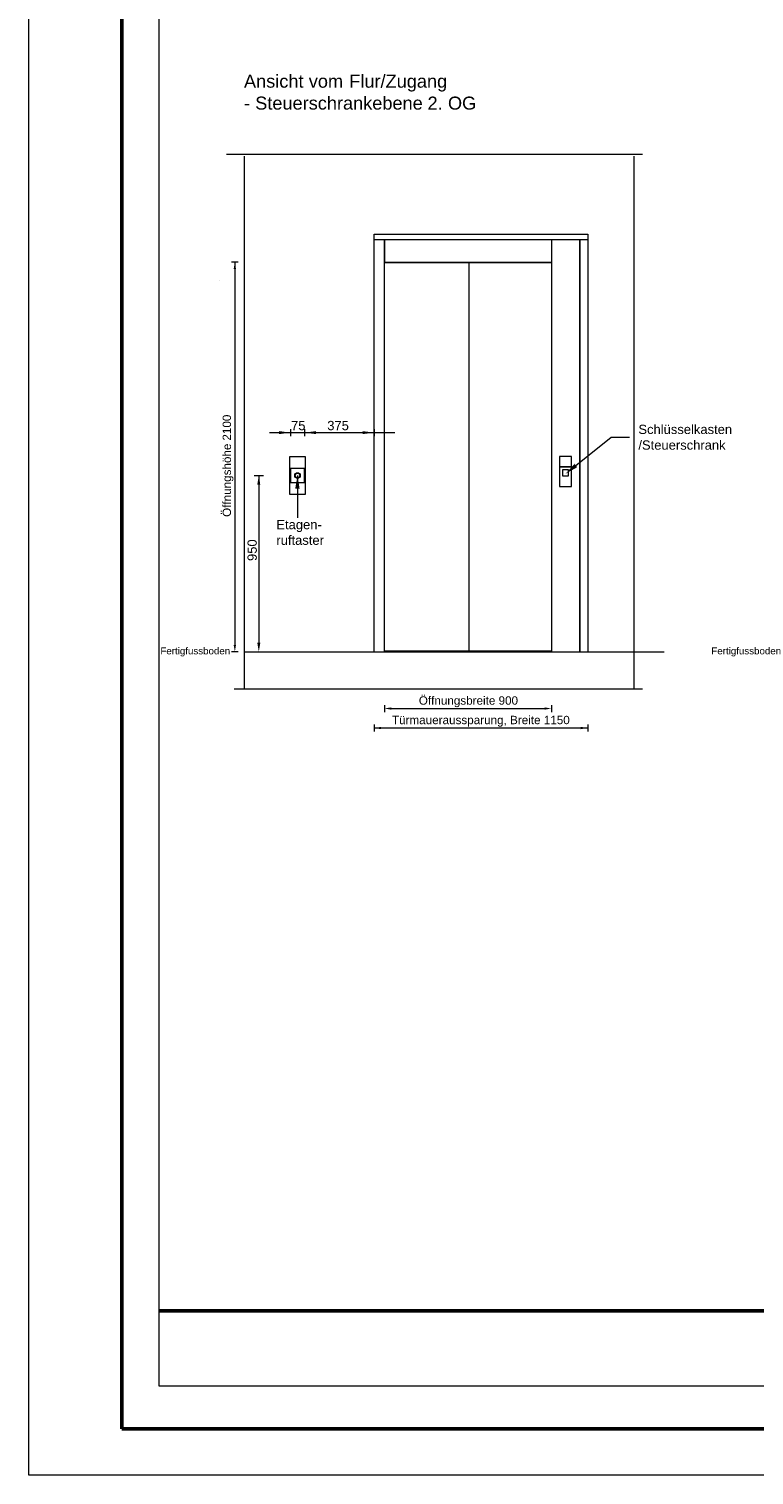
# Model space of a CAD drawing. Extents: x 294 to 994, y 7 to 427.
# Tile 1 of 33: x 294 to 372, y 7 to 163. Entities that reach past the tile are written whole.
import ezdxf
from ezdxf.lldxf.tags import DXFTag

# ---------------------------------------------------------------- set-up
doc = ezdxf.new("R2010")
doc.units = 0
doc.layers.get('0').update_dxf_attribs({"lineweight": 5})
doc.layers.add('4', color=9, linetype='STRICHPUNKT2', lineweight=5, true_color=0x808080)
doc.layers.add('7', color=9, linetype='STRICHPUNKT2', lineweight=5, true_color=0x808080)
doc.layers.add('9', color=7, linetype='Continuous', lineweight=5)
doc.layers.add('iwb_Rahmen', color=7, linetype='Continuous', lineweight=50)
doc.layers.add('_3d_View_', color=7, linetype='Continuous')
doc.layers.add('X_Geometrie', color=3, linetype='Continuous', lineweight=50, true_color=0x00ff00, plot=False)
doc.styles.get("Standard").update_dxf_attribs({"font": 'arial.ttf'})
tags = doc.linetypes.add('STRICHPUNKT2', pattern=[12.7, 6.35, -3.175, 0, -3.175]).pattern_tags.tags
tags[10:11] = [DXFTag(74, 4), DXFTag(75, 0), DXFTag(340, '0'), DXFTag(46, 0.0), DXFTag(50, 0.0), DXFTag(44, 0.0), DXFTag(45, 0.0)]
tags[8:9] = [DXFTag(74, 4), DXFTag(75, 0), DXFTag(340, '0'), DXFTag(46, 0.0), DXFTag(50, 0.0), DXFTag(44, 0.0), DXFTag(45, 0.0)]
tags[6:7] = [DXFTag(74, 4), DXFTag(75, 0), DXFTag(340, '0'), DXFTag(46, 0.0), DXFTag(50, 0.0), DXFTag(44, 0.0), DXFTag(45, 0.0)]
tags[4:5] = [DXFTag(74, 4), DXFTag(75, 0), DXFTag(340, '0'), DXFTag(46, 0.0), DXFTag(50, 0.0), DXFTag(44, 0.0), DXFTag(45, 0.0)]

# ---------------------------------------------------------------- blocks, each defined once
blk = doc.blocks.new('Polygon-A05LE1VDBH', base_point=(308.09, 24.48))
at = {"color": 0, "linetype": 'ByBlock', "lineweight": -2, "ltscale": 0.5}
blk.add_line((435.01, 24.48), (308.09, 24.48), dxfattribs=at)
blk = doc.blocks.new('AutoCAD-Punkt-A05LE1XJBH', base_point=(331.25, 87.66))
at = {"color": 0, "lineweight": -2}
blk.add_line((331.25, 87.66), (331.25, 87.66), dxfattribs=at)
blk = doc.blocks.new('AutoCAD-Punkt-A05LE1XLBH', base_point=(354.25, 87.66))
at = {"color": 0, "lineweight": -2}
blk.add_line((354.25, 87.66), (354.25, 87.66), dxfattribs=at)
blk = doc.blocks.new('AutoCAD-Punkt-A05LE1XRBH', base_point=(332.35, 89.76))
at = {"color": 0, "lineweight": -2}
blk.add_line((332.35, 89.76), (332.35, 89.76), dxfattribs=at)
blk = doc.blocks.new('AutoCAD-Punkt-A05LE1XTBH', base_point=(350.35, 89.76))
at = {"color": 0, "lineweight": -2}
blk.add_line((350.35, 89.76), (350.35, 89.76), dxfattribs=at)
blk = doc.blocks.new('MText-A05LE1YLBH', base_point=(336.06, 89.8))
at = {"color": 0, "linetype": 'ByBlock', "lineweight": -2, "ltscale": 0.13, "char_height": 0.9, "attachment_point": 1}
for s, insert in [('{\\fArial Unicode MS;Öffnungsbreite}', (336.06, 90.7)), ('{\\fArial Unicode MS;900}', (344.65, 90.7))]:
    blk.add_mtext(s, dxfattribs=dict(at, insert=insert))
blk = doc.blocks.new('MText-A05LE1YNBH', base_point=(333.17, 87.7))
at = {"color": 0, "linetype": 'ByBlock', "lineweight": -2, "ltscale": 0.13, "insert": (333.17, 88.6), "char_height": 0.9, "attachment_point": 1}
blk.add_mtext('{\\fArial Unicode MS;Türmaueraussparung, Breite 1150}', dxfattribs=at)
blk = doc.blocks.new('MText-A05LE1YPBH', base_point=(308.23, 95.22))
at = {"color": 0, "linetype": 'ByBlock', "lineweight": -2, "ltscale": 0.13, "insert": (308.23, 95.97), "char_height": 0.75, "attachment_point": 1}
blk.add_mtext('{\\fArial Unicode MS;Fertigfussboden}', dxfattribs=at)
blk = doc.blocks.new('MText-A05LE1YTBH', base_point=(314.93, 110.03))
at = {"color": 0, "linetype": 'ByBlock', "lineweight": -2, "ltscale": 0.13, "char_height": 0.9, "attachment_point": 1, "rotation": 90}
for s, insert in [('{\\fArial Unicode MS;2100}', (314.93, 118.25)), ('{\\fArial Unicode MS;Öffnungshöhe}', (314.93, 110.03))]:
    blk.add_mtext(s, dxfattribs=dict(at, insert=insert))
blk = doc.blocks.new('AutoCAD-Punkt-A05LE1YZBH', base_point=(314.62, 135.49))
at = {"color": 0, "lineweight": -2}
blk.add_line((314.62, 135.49), (314.62, 135.49), dxfattribs=at)
blk = doc.blocks.new('Kreis-A05LE1Z7BH', base_point=(322.76, 114.25))
at = {"color": 0, "linetype": 'ByBlock', "lineweight": -2, "ltscale": 0.13}
blk.add_circle((323, 114.49), 0.24, dxfattribs=at)
blk = doc.blocks.new('Kreis-A05LE1Z9BH', base_point=(322.7, 114.19))
at = {"color": 0, "linetype": 'ByBlock', "lineweight": -2, "ltscale": 0.13}
blk.add_circle((323, 114.49), 0.3, dxfattribs=at)
blk = doc.blocks.new('MText-A05LE1ZBBH', base_point=(317.23, 153.91))
at = {"color": 0, "linetype": 'ByBlock', "lineweight": -2, "ltscale": 0.13, "char_height": 1.4, "attachment_point": 1}
for s, insert in [('{\\fArial Unicode MS;Ansicht}', (317.23, 157.67)), ('{\\fArial Unicode MS;Flur/Zugang}', (328.57, 157.67)), ('{\\fArial Unicode MS;vom}', (324.21, 157.67)), ('{\\fArial Unicode MS;2.}', (337, 155.31)), ('{\\fArial Unicode MS;OG}', (339.2, 155.31))]:
    blk.add_mtext(s, dxfattribs=dict(at, insert=insert))
at = {"color": 7, "linetype": 'ByBlock', "lineweight": -2, "ltscale": 0.13, "true_color": 0xffffff, "char_height": 1.4, "attachment_point": 1}
for s, insert in [('{\\fArial Unicode MS;-}', (317.23, 155.31)), ('{\\fArial Unicode MS;Steuerschrankebene}', (318.44, 155.31))]:
    blk.add_mtext(s, dxfattribs=dict(at, insert=insert))
blk = doc.blocks.new('AutoCAD-Punkt-A05LE1ZDBH', base_point=(316.62, 95.49))
at = {"color": 0, "lineweight": -2}
blk.add_line((316.62, 95.49), (316.62, 95.49), dxfattribs=at)
blk = doc.blocks.new('MText-A05LE20JBH', base_point=(367.57, 95.22))
at = {"color": 0, "linetype": 'ByBlock', "lineweight": -2, "ltscale": 0.13, "insert": (367.57, 95.97), "char_height": 0.75, "attachment_point": 1}
blk.add_mtext('{\\fArial Unicode MS;Fertigfussboden}', dxfattribs=at)
blk = doc.blocks.new('MText-A05LE21BBH', base_point=(359.71, 117.27))
at = {"color": 0, "linetype": 'ByBlock', "lineweight": -2, "ltscale": 0.13, "char_height": 1, "attachment_point": 1}
for s, insert in [('{\\fArial Unicode MS;Schlüsselkasten}', (359.71, 119.96)), ('{\\fArial Unicode MS;/Steuerschrank}', (359.71, 118.27))]:
    blk.add_mtext(s, dxfattribs=dict(at, insert=insert))
blk = doc.blocks.new('Polygon-A05LE21DBH', base_point=(323.75, 118.95))
at = {"color": 0, "linetype": 'ByBlock', "lineweight": -2, "ltscale": 0.13}
blk.add_solid([(323.75, 119.11), (324.99, 119.27), (324.99, 118.95)], dxfattribs=at)
blk = doc.blocks.new('Polygon-A05LE21FBH', base_point=(321.01, 118.95))
at = {"color": 0, "linetype": 'ByBlock', "lineweight": -2, "ltscale": 0.13}
blk.add_solid([(322.25, 119.11), (321.01, 118.95), (321.01, 119.27)], dxfattribs=at)
blk = doc.blocks.new('AutoCAD-Punkt-A05LE21HBH', base_point=(318.33, 95.49))
at = {"color": 0, "lineweight": -2}
blk.add_line((318.33, 95.49), (318.33, 95.49), dxfattribs=at)
blk = doc.blocks.new('AutoCAD-Punkt-A05LE21JBH', base_point=(318.33, 114.49))
at = {"color": 0, "lineweight": -2}
blk.add_line((318.33, 114.49), (318.33, 114.49), dxfattribs=at)
blk = doc.blocks.new('MText-A05LE21LBH', base_point=(317.61, 105.28))
at = {"color": 0, "linetype": 'ByBlock', "lineweight": -2, "ltscale": 0.13, "insert": (317.61, 105.28), "char_height": 1, "attachment_point": 1, "rotation": 90}
blk.add_mtext('{\\fArial Unicode MS;950}', dxfattribs=at)
blk = doc.blocks.new('Polygon-A05LE21NBH', base_point=(330.01, 118.95))
at = {"color": 0, "linetype": 'ByBlock', "lineweight": -2, "ltscale": 0.13}
blk.add_solid([(331.25, 119.11), (330.01, 118.95), (330.01, 119.27)], dxfattribs=at)
blk = doc.blocks.new('MText-A05LE21PBH', base_point=(320.72, 107.02))
at = {"color": 0, "linetype": 'ByBlock', "lineweight": -2, "ltscale": 0.13, "char_height": 1, "attachment_point": 1}
for s, insert in [('{\\fArial Unicode MS;Etagen-}', (320.72, 109.7)), ('{\\fArial Unicode MS;ruftaster}', (320.72, 108.02))]:
    blk.add_mtext(s, dxfattribs=dict(at, insert=insert))
blk = doc.blocks.new('3D-Ansicht-Rahmen-A05LE255BH', base_point=(308.09, 16.37))
at = {"color": 0, "linetype": 'ByBlock', "lineweight": -2, "ltscale": 0.13}
for p, q in [((308.09, 16.37), (308.09, 414.66)), ((481.68, 16.37), (308.09, 16.37))]:
    blk.add_line(p, q, dxfattribs=at)

msp = doc.modelspace()

# ---------------------------------------------------------------- linework, layer by layer
at = {"ltscale": 0.13}
for p, q in [((317.25, 148.89), (317.25, 91.49)), ((359.25, 91.49), (359.25, 148.89)), ((331.25, 140.49), (354.25, 140.49)), ((331.25, 95.49), (331.25, 140.49)), ((354.25, 140.49), (354.25, 95.49)), ((331.65, 139.89), (331.25, 139.89)), ((332.35, 139.89), (331.65, 139.89)), ((332.35, 95.49), (332.35, 139.89)), ((350.34, 139.89), (332.36, 139.89)), ((332.36, 139.89), (332.36, 137.49)), ((354.25, 139.89), (350.35, 139.89)), ((350.35, 139.89), (350.35, 95.49)), ((353.35, 139.89), (353.35, 95.49)), ((353.39, 139.89), (353.39, 95.49)), ((341.5, 137.39), (332.35, 137.39)), ((332.36, 137.49), (350.34, 137.49)), ((341.5, 95.59), (341.5, 137.39)), ((350.35, 137.39), (341.5, 137.39)), ((352.97, 115.57), (356.76, 118.61)), ((356.76, 118.61), (358.76, 118.61)), ((322.17, 112.46), (322.17, 116.52)), ((322.17, 116.52), (323.83, 116.52)), ((323.83, 116.52), (323.83, 112.46)), ((351.2, 116.52), (351.2, 115.42)), ((352.5, 116.52), (351.2, 116.52)), ((351.2, 115.42), (351.2, 113.32)), ((352.5, 115.42), (351.2, 115.42)), ((351.2, 115.42), (352.5, 115.42)), ((352.5, 115.42), (352.5, 116.52)), ((352.5, 113.32), (352.5, 115.42)), ((323, 114.49), (323, 109.93)), ((351.52, 115.11), (351.52, 114.45)), ((352.18, 115.11), (351.52, 115.11)), ((351.52, 114.45), (352.18, 114.45)), ((352.18, 114.45), (352.18, 115.11)), ((323.83, 112.46), (322.17, 112.46)), ((351.2, 113.32), (352.5, 113.32)), ((317.23, 95.49), (362.49, 95.49)), ((332.35, 95.59), (341.5, 95.59)), ((341.5, 95.59), (350.35, 95.59))]:
    msp.add_line(p, q, dxfattribs=at)
for points in [[(351.88, 114.69), (353.12, 115.38), (352.83, 115.75)], [(323, 114.49), (322.75, 113.09), (323.22, 113.08)]]:
    msp.add_solid(points, dxfattribs=at)
at = {"layer": '4', "ltscale": 0.13}
for p, q in [((360.15, 149.09), (315.34, 149.09)), ((316.17, 91.49), (360.15, 91.49))]:
    msp.add_line(p, q, dxfattribs=at)
at = {"layer": '7', "ltscale": 0.013}
for p, q in [((323.75, 115.24), (322.25, 115.24)), ((322.25, 115.24), (322.25, 113.74)), ((322.25, 113.74), (323.75, 113.74)), ((323.75, 113.74), (323.75, 115.24))]:
    msp.add_line(p, q, dxfattribs=at)
at = {"layer": '9', "color": 1, "ltscale": 0.13, "true_color": 0xff0000}
for p, q in [((316.62, 137.49), (315.87, 137.49)), ((316.25, 137.49), (316.25, 96.24)), ((319.97, 119.11), (333.49, 119.11)), ((322.25, 119.48), (322.25, 118.73)), ((323.75, 119.48), (323.75, 118.73)), ((331.25, 119.48), (331.25, 118.73)), ((318.33, 114.49), (319.33, 114.49)), ((318.83, 114.49), (318.83, 96.49)), ((316.62, 95.49), (315.87, 95.49)), ((318.33, 95.49), (319.33, 95.49)), ((332.35, 89.76), (332.35, 89.01)), ((333.1, 89.39), (349.6, 89.39)), ((350.35, 89.76), (350.35, 89.01)), ((331.25, 87.66), (331.25, 86.91)), ((331.25, 87.29), (354.25, 87.29)), ((354.25, 87.66), (354.25, 86.91))]:
    msp.add_line(p, q, dxfattribs=at)
for points in [[(316.25, 137.49), (316.12, 136.74), (316.37, 136.74)], [(318.83, 114.49), (318.66, 113.49), (318.99, 113.49)], [(316.25, 95.49), (316.37, 96.24), (316.12, 96.24)], [(318.83, 95.49), (318.99, 96.49), (318.66, 96.49)], [(332.35, 89.39), (333.1, 89.26), (333.1, 89.51)], [(350.35, 89.39), (349.6, 89.51), (349.6, 89.26)], [(331.25, 87.29), (332, 87.16), (332, 87.41)], [(354.25, 87.29), (353.5, 87.41), (353.5, 87.16)]]:
    msp.add_solid(points, dxfattribs=at)
at = {"layer": 'iwb_Rahmen', "color": 8, "lineweight": 18, "ltscale": 0.18, "true_color": 0x808080}
for p, q in [((294.07, 6.8), (294.07, 426.8)), ((994.07, 6.8), (294.07, 6.8))]:
    msp.add_line(p, q, dxfattribs=at)
at = {"layer": 'iwb_Rahmen', "ltscale": 0.5}
for p, q in [((304.07, 421.38), (304.07, 11.8)), ((304.07, 11.8), (805.04, 11.8))]:
    msp.add_line(p, q, dxfattribs=at)

# ---------------------------------------------------------------- block references
at = {"ltscale": 0.13}
for name, p in [('MText-A05LE1ZBBH', (317.23, 153.91)), ('MText-A05LE21BBH', (359.71, 117.27)), ('Kreis-A05LE1Z9BH', (322.7, 114.19)), ('Kreis-A05LE1Z7BH', (322.76, 114.25)), ('MText-A05LE21PBH', (320.72, 107.02)), ('MText-A05LE1YPBH', (308.23, 95.22)), ('MText-A05LE20JBH', (367.57, 95.22))]:
    msp.add_blockref(name, p, dxfattribs=at)
at = {"layer": '9', "color": 1, "ltscale": 0.13, "true_color": 0xff0000}
for name, p in [('AutoCAD-Punkt-A05LE1YZBH', (314.62, 135.49)), ('Polygon-A05LE21FBH', (321.01, 118.95)), ('Polygon-A05LE21DBH', (323.75, 118.95)), ('Polygon-A05LE21NBH', (330.01, 118.95)), ('AutoCAD-Punkt-A05LE21JBH', (318.33, 114.49)), ('AutoCAD-Punkt-A05LE1ZDBH', (316.62, 95.49)), ('AutoCAD-Punkt-A05LE21HBH', (318.33, 95.49)), ('AutoCAD-Punkt-A05LE1XRBH', (332.35, 89.76)), ('AutoCAD-Punkt-A05LE1XTBH', (350.35, 89.76)), ('AutoCAD-Punkt-A05LE1XJBH', (331.25, 87.66)), ('AutoCAD-Punkt-A05LE1XLBH', (354.25, 87.66))]:
    msp.add_blockref(name, p, dxfattribs=at)
at = {"layer": '9', "color": 5, "ltscale": 0.13, "true_color": 0x0000ff}
for name, p in [('MText-A05LE1YTBH', (314.93, 110.03)), ('MText-A05LE21LBH', (317.61, 105.28)), ('MText-A05LE1YLBH', (336.06, 89.8)), ('MText-A05LE1YNBH', (333.17, 87.7))]:
    msp.add_blockref(name, p, dxfattribs=at)
at = {"layer": '_3d_View_', "color": 7, "linetype": 'Continuous', "lineweight": 13}
msp.add_blockref('3D-Ansicht-Rahmen-A05LE255BH', (308.09, 16.37), dxfattribs=at)
at = {"layer": 'X_Geometrie', "ltscale": 0.5}
msp.add_blockref('Polygon-A05LE1VDBH', (308.09, 24.48), dxfattribs=at)

# ---------------------------------------------------------------- texts
at = {"layer": '9', "color": 5, "ltscale": 0.13, "true_color": 0x0000ff, "char_height": 1, "attachment_point": 1}
for s, insert in [('{\\fArial;75}', (322.3, 120.37)), ('{\\fArial;375}', (326.2, 120.37))]:
    msp.add_mtext(s, dxfattribs=dict(at, insert=insert))

doc.saveas('drawing.dxf')
